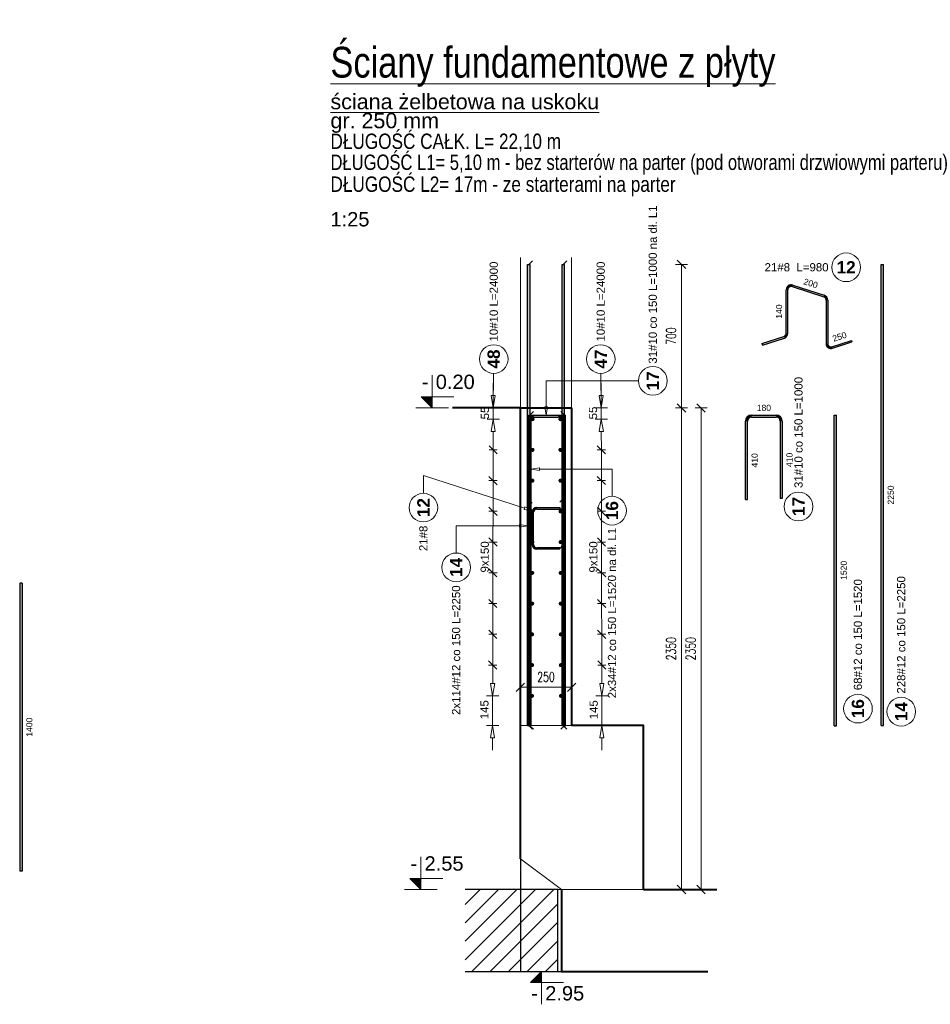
# Model space of a CAD drawing. Extents: x -257438 to 242612, y -74624 to 75879.
# Tile 14 of 21: x 100519 to 104961, y -1795 to 3009. Entities that reach past the tile are written whole.
import ezdxf
from ezdxf.enums import TextEntityAlignment as Align

# ---------------------------------------------------------------- set-up
doc = ezdxf.new("R2010")
doc.units = 0
doc.header["$LTSCALE"] = 10
doc.header["$MEASUREMENT"] = 0
doc.linetypes.add('DASHED', pattern=[0.75, 0.5, -0.25])
doc.linetypes.add('HIDDEN', pattern=[0.375, 0.25, -0.125])
for name, color, linetype, lineweight in [('P-Linia1', 3, 'Continuous', 40), ('P-Opis', 1, 'Continuous', 18), ('P-Przerywana', 13, 'HIDDEN', 9), ('P-Wymiar', 254, 'Continuous', 9)]:
    doc.layers.add(name, color=color, linetype=linetype, lineweight=lineweight)
for name, color, linetype in [('RCAD_kształt pręta', 7, 'Continuous'), ('RCAD_opis kształtu pręta', 7, 'Continuous'), ('RCAD_opis rozkładu', 7, 'Continuous'), ('RCAD_pręt wyrzucony', 130, 'Continuous'), ('RCAD_pręty punktowe', 7, 'Continuous'), ('RCAD_symbole graficzne', 7, 'Continuous')]:
    doc.layers.add(name, color=color, linetype=linetype)
doc.styles.add('_Fd Opis', font='arial.ttf')
doc.styles.add('ROMANS', font='romans.shx', dxfattribs={"width": 0.7})
doc.styles.add('style1', font='arial.ttf')
doc.styles.add('style3', font='arialbd.ttf')
doc.dimstyles.new('A25', dxfattribs={"dimscale": 27, "dimtxt": 1.75, "dimasz": 0.06, "dimexe": 0, "dimexo": 0, "dimgap": 1, "dimtad": 1, "dimdec": 4, "dimrnd": 0.1, "dimdsep": 46, "dimtxsty": 'ROMANS', "dimblk": '[[[[[[[[', "dimcen": 2, "dimdle": 2, "dimse1": 1, "dimse2": 1, "dimclrd": 256, "dimclrt": 1, "dimadec": 0, "dimazin": 0, "dimtfac": 1, "dimtdec": 4, "dimtix": 1, "dimtmove": 2, "dimatfit": 3, "dimldrblk": '[[[[[[[[', "dimfxl": 0, "dimtvp": 0.6, "dimtolj": 1, "dimlwd": -1, "dimarcsym": 0})

# ---------------------------------------------------------------- blocks, each defined once
blk = doc.blocks.new('[[[[[[[[')
at = {"layer": 'P-Wymiar'}
for p, q in [((-12.7, -12.7), (12.7, 12.7)), ((0, 0), (-4.6, 0)), ((0, 18), (0, -18))]:
    blk.add_line(p, q, dxfattribs=at)
blk = doc.blocks.new('*D323')
at = {"layer": 'Defpoints', "color": 0, "transparency": 16777216}
for p in [(103085.3, 1114.7), (103842.9, 1114.7), (103083.5, -1235.3)]:
    blk.add_point(p, dxfattribs=at)
at = {"layer": 'P-Wymiar', "transparency": 16777216}
blk.add_line((103842.9, -1233.7), (103842.9, 1113.1), dxfattribs=at)
at = {"layer": 'P-Wymiar', "transparency": 16777216, "xscale": 1.62, "yscale": 1.62, "zscale": 1.62}
for p, rotation in [((103842.9, 1114.7), 90), ((103842.9, -1235.3), 270)]:
    blk.add_blockref('[[[[[[[[', p, dxfattribs=dict(at, rotation=rotation))
at = {"layer": 'P-Wymiar', "color": 1, "transparency": 16777216, "insert": (103792.3, -60.3), "char_height": 47.25, "attachment_point": 5, "rotation": 90, "style": 'ROMANS'}
blk.add_mtext('\\A1;2350', dxfattribs=at)
blk = doc.blocks.new('*D324')
at = {"layer": 'Defpoints', "color": 0, "transparency": 16777216}
for p in [(103551.4, 1114.7), (102975.2, -1235.3), (103747.4, -1235.3)]:
    blk.add_point(p, dxfattribs=at)
at = {"layer": 'P-Wymiar', "transparency": 16777216}
blk.add_line((103747.4, 1113.1), (103747.4, -1233.7), dxfattribs=at)
at = {"layer": 'P-Wymiar', "transparency": 16777216, "xscale": 1.62, "yscale": 1.62, "zscale": 1.62}
for p, rotation in [((103747.4, 1114.7), 90), ((103747.4, -1235.3), 270)]:
    blk.add_blockref('[[[[[[[[', p, dxfattribs=dict(at, rotation=rotation))
at = {"layer": 'P-Wymiar', "color": 1, "transparency": 16777216, "insert": (103696.8, -60.3), "char_height": 47.25, "attachment_point": 5, "rotation": 90, "style": 'ROMANS'}
blk.add_mtext('\\A1;2350', dxfattribs=at)
blk = doc.blocks.new('*D325')
at = {"layer": 'Defpoints', "color": 0, "transparency": 16777216}
for p in [(103128.8, 1814.7), (103128.8, 1114.7), (103747.4, 1114.7)]:
    blk.add_point(p, dxfattribs=at)
at = {"layer": 'P-Wymiar', "transparency": 16777216}
blk.add_line((103747.4, 1813.1), (103747.4, 1116.3), dxfattribs=at)
at = {"layer": 'P-Wymiar', "transparency": 16777216, "xscale": 1.62, "yscale": 1.62, "zscale": 1.62}
for p, rotation in [((103747.4, 1814.7), 90), ((103747.4, 1114.7), 270)]:
    blk.add_blockref('[[[[[[[[', p, dxfattribs=dict(at, rotation=rotation))
at = {"layer": 'P-Wymiar', "color": 1, "transparency": 16777216, "insert": (103696.8, 1464.7), "char_height": 47.25, "attachment_point": 5, "rotation": 90, "style": 'ROMANS'}
blk.add_mtext('\\A1;700', dxfattribs=at)
blk = doc.blocks.new('*D372')
at = {"layer": 'Defpoints', "color": 0, "transparency": 16777216}
for p in [(102961.6, -288.1), (103211.6, -248.3), (103211.6, -258.3)]:
    blk.add_point(p, dxfattribs=at)
at = {"layer": 'P-Wymiar', "transparency": 16777216}
blk.add_line((102963.3, -248.3), (103210, -248.3), dxfattribs=at)
at = {"layer": 'P-Wymiar', "transparency": 16777216, "xscale": 1.62, "yscale": 1.62, "zscale": 1.62, "rotation": 180}
blk.add_blockref('[[[[[[[[', (102961.6, -248.3), dxfattribs=at)
at = {"layer": 'P-Wymiar', "transparency": 16777216, "xscale": 1.62, "yscale": 1.62, "zscale": 1.62}
blk.add_blockref('[[[[[[[[', (103211.6, -248.3), dxfattribs=at)
at = {"layer": 'P-Wymiar', "color": 1, "transparency": 16777216, "insert": (103086.6, -197.7), "char_height": 47.25, "attachment_point": 5, "style": 'ROMANS'}
blk.add_mtext('\\A1;250', dxfattribs=at)

msp = doc.modelspace()

# ---------------------------------------------------------------- hatches: boundary and pattern name
at = {"true_color": 0x179626, "transparency": 33554585}
h = msp.add_hatch(dxfattribs=at)
h.set_pattern_fill('ANSI31', color=104, scale=20)
h.set_pattern_definition([(45, (0, 350), (-44.90128, 44.90128), [])])
edge = h.paths.add_edge_path()
edge.add_line((102692.24341, -1635.30805), (103144.19162, -1635.30805))
edge.add_line((103144.19162, -1635.30805), (103144.19162, -1235.30805))
edge.add_line((103144.19162, -1235.30805), (102692.24341, -1235.30805))
at = {"layer": 'RCAD_kształt pręta', "true_color": 0x919191, "transparency": 33554559}
for points in [[(103008.63471, -435.30805), (102996.63471, -435.30805), (102996.63471, 1814.69195), (103008.63471, 1814.69195)], [(103176.63471, -435.30805), (103164.63471, -435.30805), (103164.63471, 1814.69195), (103176.63471, 1814.69195)], [(103014.40687, -435.91332), (103002.40687, -435.91332), (103002.40687, 1079.69195), (103014.40687, 1079.69195)], [(103026.63471, 1069.69195), (103026.63471, 1079.69195), (103146.63471, 1079.69195), (103146.63471, 1069.69195)], [(103182.40687, -435.91332), (103170.40687, -435.91332), (103170.40687, 1079.69195), (103182.40687, 1079.69195)], [(103006.63471, 667.73531), (102996.63471, 667.73531), (102996.63471, 1049.69195), (103006.63471, 1049.69195)], [(103166.63471, 1049.69195), (103176.63471, 1049.69195), (103176.63471, 672.0081), (103166.63471, 672.0081)], [(103042.21865, 621.12137), (103042.21865, 629.12137), (103153.21865, 629.12137), (103153.21865, 621.12137)], [(103026.21865, 448.64439), (103018.21865, 448.64439), (103018.21865, 605.12137), (103026.21865, 605.12137)], [(103153.21865, 432.64439), (103153.21865, 424.64439), (103042.21865, 424.64439), (103042.21865, 432.64439)]]:
    msp.add_hatch(color=252, dxfattribs=at).paths.add_polyline_path(points, flags=0)
h = msp.add_hatch(color=252, dxfattribs=at)
edge = h.paths.add_edge_path(flags=0)
edge.add_line((103026.63471, 1079.69195), (103026.63471, 1069.69195))
edge.add_arc((103026.63471, 1049.69195), 20, 90, 180)
edge.add_line((103006.63471, 1049.69195), (102996.63471, 1049.69195))
edge.add_arc((103026.63471, 1049.69195), 30, 450, 540, ccw=False)
h = msp.add_hatch(color=252, dxfattribs=at)
edge = h.paths.add_edge_path(flags=0)
edge.add_line((103176.63471, 1049.69195), (103166.63471, 1049.69195))
edge.add_arc((103146.63471, 1049.69195), 20, 0, 90)
edge.add_line((103146.63471, 1069.69195), (103146.63471, 1079.69195))
edge.add_arc((103146.63471, 1049.69195), 30, 360, 450, ccw=False)
h = msp.add_hatch(color=252, dxfattribs=at)
edge = h.paths.add_edge_path(flags=0)
edge.add_line((103042.21865, 629.12137), (103042.21865, 621.12137))
edge.add_arc((103042.21865, 605.12137), 16, 90, 180)
edge.add_line((103026.21865, 605.12137), (103018.21865, 605.12137))
edge.add_arc((103042.21865, 605.12137), 24, 450, 540, ccw=False)
h = msp.add_hatch(color=252, dxfattribs=at)
edge = h.paths.add_edge_path(flags=0)
edge.add_line((103018.21865, 448.64439), (103026.21865, 448.64439))
edge.add_arc((103042.21865, 448.64439), 16, -180, -90)
edge.add_line((103042.21865, 432.64439), (103042.21865, 424.64439))
edge.add_arc((103042.21865, 448.64439), 24, 180, 270, ccw=False)
at = {"layer": 'RCAD_pręt wyrzucony'}
for points in [[(104733.54065, -435.30805), (104721.54065, -435.30805), (104721.54065, 1814.69195), (104733.54065, 1814.69195)], [(104266.51084, 1478.19049), (104258.51084, 1478.19049), (104258.51084, 1691.132), (104266.51084, 1691.132)], [(104287.45511, 1706.3489), (104289.92725, 1713.95735), (104443.94278, 1663.91467), (104441.47064, 1656.30622)], [(104452.52637, 1641.08932), (104460.52637, 1641.08932), (104460.52637, 1428.14781), (104452.52637, 1428.14781)], [(104142.4872, 1420.45574), (104140.01506, 1428.06419), (104247.45511, 1462.97358), (104249.92725, 1455.36513)], [(104483.94278, 1405.32245), (104481.47064, 1412.9309), (104576.55001, 1443.82406), (104579.02214, 1436.21561)], [(104089.28305, 1069.69195), (104089.28305, 1079.69195), (104209.28305, 1079.69195), (104209.28305, 1069.69195)], [(104504.16774, -435.91332), (104492.16774, -435.91332), (104492.16774, 1079.69195), (104504.16774, 1079.69195)], [(104069.28305, 667.73531), (104059.28305, 667.73531), (104059.28305, 1049.69195), (104069.28305, 1049.69195)], [(104229.28305, 1049.69195), (104239.28305, 1049.69195), (104239.28305, 672.0081), (104229.28305, 672.0081)], [(100519.20323, 258.73055), (100531.20323, 258.73055), (100531.20323, -1145.10478), (100519.20323, -1145.10478)]]:
    msp.add_hatch(color=4, dxfattribs=at).paths.add_polyline_path(points, flags=0)
h = msp.add_hatch(color=4, dxfattribs=at)
edge = h.paths.add_edge_path(flags=0)
edge.add_line((104289.92725, 1713.95735), (104287.45511, 1706.3489))
edge.add_arc((104282.51084, 1691.132), 16, 72, 180)
edge.add_line((104266.51084, 1691.132), (104258.51084, 1691.132))
edge.add_arc((104282.51084, 1691.132), 24, 432, 540, ccw=False)
h = msp.add_hatch(color=4, dxfattribs=at)
edge = h.paths.add_edge_path(flags=0)
edge.add_line((104460.52637, 1641.08932), (104452.52637, 1641.08932))
edge.add_arc((104436.52637, 1641.08932), 16, 0, 72)
edge.add_line((104441.47064, 1656.30622), (104443.94278, 1663.91467))
edge.add_arc((104436.52637, 1641.08932), 24, 360, 432, ccw=False)
h = msp.add_hatch(color=4, dxfattribs=at)
edge = h.paths.add_edge_path(flags=0)
edge.add_line((104249.92725, 1455.36513), (104247.45511, 1462.97358))
edge.add_arc((104242.51084, 1478.19049), 16, -72, 0)
edge.add_line((104258.51084, 1478.19049), (104266.51084, 1478.19049))
edge.add_arc((104242.51084, 1478.19049), 24, 288, 360, ccw=False)
h = msp.add_hatch(color=4, dxfattribs=at)
edge = h.paths.add_edge_path(flags=0)
edge.add_line((104452.52637, 1428.14781), (104460.52637, 1428.14781))
edge.add_arc((104476.52637, 1428.14781), 16, -180, -72)
edge.add_line((104481.47064, 1412.9309), (104483.94278, 1405.32245))
edge.add_arc((104476.52637, 1428.14781), 24, 180, 288, ccw=False)
h = msp.add_hatch(color=4, dxfattribs=at)
edge = h.paths.add_edge_path(flags=0)
edge.add_line((104089.28305, 1079.69195), (104089.28305, 1069.69195))
edge.add_arc((104089.28305, 1049.69195), 20, 90, 180)
edge.add_line((104069.28305, 1049.69195), (104059.28305, 1049.69195))
edge.add_arc((104089.28305, 1049.69195), 30, 450, 540, ccw=False)
h = msp.add_hatch(color=4, dxfattribs=at)
edge = h.paths.add_edge_path(flags=0)
edge.add_line((104239.28305, 1049.69195), (104229.28305, 1049.69195))
edge.add_arc((104209.28305, 1049.69195), 20, 0, 90)
edge.add_line((104209.28305, 1069.69195), (104209.28305, 1079.69195))
edge.add_arc((104209.28305, 1049.69195), 30, 360, 450, ccw=False)
at = {"layer": 'RCAD_pręty punktowe'}
h = msp.add_hatch(color=1, dxfattribs=at)
edge = h.paths.add_edge_path(flags=0)
edge.add_arc((103020.86482, 1059.67896), 10, 0, 360, ccw=False)
h = msp.add_hatch(color=1, dxfattribs=at)
edge = h.paths.add_edge_path(flags=0)
edge.add_arc((103156.64516, 1059.67896), 10, 0, 360, ccw=False)
h = msp.add_hatch(color=1, dxfattribs=at)
edge = h.paths.add_edge_path(flags=0)
edge.add_arc((103020.56487, 909.67926), 10, 0, 360, ccw=False)
h = msp.add_hatch(color=1, dxfattribs=at)
edge = h.paths.add_edge_path(flags=0)
edge.add_arc((103156.94511, 909.67926), 10, 0, 360, ccw=False)
h = msp.add_hatch(color=1, dxfattribs=at)
edge = h.paths.add_edge_path(flags=0)
edge.add_arc((103020.26491, 759.67956), 10, 0, 360, ccw=False)
h = msp.add_hatch(color=1, dxfattribs=at)
edge = h.paths.add_edge_path(flags=0)
edge.add_arc((103157.24507, 759.67956), 10, 0, 360, ccw=False)
h = msp.add_hatch(color=1, dxfattribs=at)
edge = h.paths.add_edge_path(flags=0)
edge.add_arc((103019.96496, 609.67986), 10, 0, 360, ccw=False)
h = msp.add_hatch(color=1, dxfattribs=at)
edge = h.paths.add_edge_path(flags=0)
edge.add_arc((103157.54503, 609.67986), 10, 0, 360, ccw=False)
h = msp.add_hatch(color=1, dxfattribs=at)
edge = h.paths.add_edge_path(flags=0)
edge.add_arc((103019.665, 459.68016), 10, 0, 360, ccw=False)
h = msp.add_hatch(color=1, dxfattribs=at)
edge = h.paths.add_edge_path(flags=0)
edge.add_arc((103157.84498, 459.68016), 10, 0, 360, ccw=False)
h = msp.add_hatch(color=1, dxfattribs=at)
edge = h.paths.add_edge_path(flags=0)
edge.add_arc((103019.36504, 309.68046), 10, 0, 360, ccw=False)
h = msp.add_hatch(color=1, dxfattribs=at)
edge = h.paths.add_edge_path(flags=0)
edge.add_arc((103158.14494, 309.68046), 10, 0, 360, ccw=False)
h = msp.add_hatch(color=1, dxfattribs=at)
edge = h.paths.add_edge_path(flags=0)
edge.add_arc((103019.06509, 159.68076), 10, 0, 360, ccw=False)
h = msp.add_hatch(color=1, dxfattribs=at)
edge = h.paths.add_edge_path(flags=0)
edge.add_arc((103158.44489, 159.68076), 10, 0, 360, ccw=False)
h = msp.add_hatch(color=1, dxfattribs=at)
edge = h.paths.add_edge_path(flags=0)
edge.add_arc((103018.76513, 9.68106), 10, 0, 360, ccw=False)
h = msp.add_hatch(color=1, dxfattribs=at)
edge = h.paths.add_edge_path(flags=0)
edge.add_arc((103158.74485, 9.68106), 10, 0, 360, ccw=False)
h = msp.add_hatch(color=1, dxfattribs=at)
edge = h.paths.add_edge_path(flags=0)
edge.add_arc((103018.46518, -140.31864), 10, 0, 360, ccw=False)
h = msp.add_hatch(color=1, dxfattribs=at)
edge = h.paths.add_edge_path(flags=0)
edge.add_arc((103159.04481, -140.31864), 10, 0, 360, ccw=False)
h = msp.add_hatch(color=1, dxfattribs=at)
edge = h.paths.add_edge_path(flags=0)
edge.add_arc((103018.16522, -290.31834), 10, 0, 360, ccw=False)
h = msp.add_hatch(color=1, dxfattribs=at)
edge = h.paths.add_edge_path(flags=0)
edge.add_arc((103159.34476, -290.31834), 10, 0, 360, ccw=False)
at = {"layer": 'RCAD_symbole graficzne'}
for points in [[(102477.44796, 1168.02528), (102530.78129, 1114.69195), (102530.78129, 1168.02528)], [(102422.9521, -1181.97472), (102476.28543, -1235.30805), (102476.28543, -1181.97472)], [(103011.5529, -1688.64139), (103064.88623, -1635.30805), (103064.88623, -1688.64139)]]:
    msp.add_hatch(color=1, dxfattribs=at).paths.add_polyline_path(points, flags=0)

# ---------------------------------------------------------------- linework, layer by layer
at = {"color": 1, "lineweight": 40, "true_color": 0xff0f0f}
for points in [[(103561.63471, -1235.30805), (103561.63471, -435.30805), (103211.63471, -435.30805)], [(103161.63471, -1235.30805), (103161.63471, -1635.30805)], [(103561.63471, -1235.30805), (103919.96458, -1235.30805)], [(103161.63471, -1635.30805), (103876.15591, -1635.30805)]]:
    msp.add_lwpolyline(points, dxfattribs=at)
at = {"color": 1, "linetype": 'DASHED', "ltscale": 0.5, "true_color": 0xff0f0f}
msp.add_lwpolyline([(102961.63471, -1085.30805), (102961.63471, -1635.30805), (103161.63471, -1635.30805)], dxfattribs=at)
at = {"color": 104, "true_color": 0x179626}
msp.add_lwpolyline([(102692.24341, -1635.30805), (103144.19162, -1635.30805), (103144.19162, -1235.30805), (102692.24341, -1235.30805)], dxfattribs=at)
at = {"layer": 'P-Linia1'}
for p, q in [((102961.63471, 1114.69195), (102630.35663, 1114.69195)), ((102961.63471, -1085.30805), (102961.63471, 1114.69195)), ((103211.63471, 1114.69195), (103211.63471, -435.30805)), ((102961.63471, -1085.30805), (102961.63471, -75.1659)), ((103211.63471, -75.1659), (103211.63471, -435.30805))]:
    msp.add_line(p, q, dxfattribs=at)
msp.add_lwpolyline([(102961.63471, 1114.69195), (103211.63471, 1114.69195)], dxfattribs=at)
at = {"layer": 'P-Linia1', "linetype": 'HIDDEN', "lineweight": 13}
for points in [[(103211.63471, -435.30805), (102961.63471, -435.30805)], [(103561.63471, -1235.30805), (103161.63471, -1235.30805)]]:
    msp.add_lwpolyline(points, dxfattribs=at)
at = {"layer": 'P-Opis', "color": 6}
msp.add_lwpolyline([(102961.63471, -1085.30805), (102961.63471, -1235.30805), (103161.63471, -1235.30805), (102961.63471, -1085.30805)], dxfattribs=at)
at = {"layer": 'P-Przerywana'}
msp.add_line((102961.63471, 1114.69195), (102630.35663, 1114.69195), dxfattribs=at)
for points in [[(102961.63471, 1114.69195), (102961.63471, 1849.69195)], [(103211.63471, 1114.69195), (103211.63471, 1849.69195)]]:
    msp.add_lwpolyline(points, dxfattribs=at)
at = {"layer": 'RCAD_kształt pręta', "color": 2, "lineweight": 5}
for p, q in [((103002.63471, 1814.69195), (103020.13471, 1832.19195)), ((103170.63471, 1814.69195), (103188.13471, 1832.19195)), ((103008.40687, 1079.69195), (103025.90687, 1097.19195)), ((103176.40687, 1079.69195), (103158.90687, 1097.19195)), ((103001.63471, 667.73531), (103019.13471, 650.23531)), ((103153.21865, 625.12137), (103170.71865, 607.62137)), ((103171.63471, 672.0081), (103154.13471, 654.5081)), ((103153.21865, 428.64439), (103170.71865, 446.14439)), ((103002.63471, -435.30805), (103020.13471, -452.80805)), ((103008.40687, -435.91332), (103025.90687, -453.41332)), ((103176.40687, -435.91332), (103158.90687, -453.41332)), ((103170.63471, -435.30805), (103188.13471, -452.80805))]:
    msp.add_line(p, q, dxfattribs=at)
at = {"layer": 'RCAD_kształt pręta', "color": 4}
for p, q in [((102996.63471, -435.30805), (102996.63471, 1814.69195)), ((102996.63471, 1814.69195), (103008.63471, 1814.69195)), ((103008.63471, -435.30805), (103008.63471, 1814.69195)), ((103164.63471, -435.30805), (103164.63471, 1814.69195)), ((103164.63471, 1814.69195), (103176.63471, 1814.69195)), ((103176.63471, -435.30805), (103176.63471, 1814.69195)), ((103002.40687, -435.91332), (103002.40687, 1079.69195)), ((103002.40687, 1079.69195), (103014.40687, 1079.69195)), ((103014.40687, -435.91332), (103014.40687, 1079.69195)), ((103026.63471, 1079.69195), (103146.63471, 1079.69195)), ((103026.63471, 1069.69195), (103146.63471, 1069.69195)), ((103170.40687, -435.91332), (103170.40687, 1079.69195)), ((103170.40687, 1079.69195), (103182.40687, 1079.69195)), ((103182.40687, -435.91332), (103182.40687, 1079.69195)), ((102996.63471, 667.73531), (102996.63471, 1049.69195)), ((103006.63471, 667.73531), (103006.63471, 1049.69195)), ((103166.63471, 1049.69195), (103166.63471, 672.0081)), ((103176.63471, 1049.69195), (103176.63471, 672.0081)), ((102996.63471, 667.73531), (103006.63471, 667.73531)), ((103042.21865, 629.12137), (103153.21865, 629.12137)), ((103153.21865, 629.12137), (103153.21865, 621.12137)), ((103176.63471, 672.0081), (103166.63471, 672.0081)), ((103018.21865, 448.64439), (103018.21865, 605.12137)), ((103026.21865, 448.64439), (103026.21865, 605.12137)), ((103042.21865, 621.12137), (103153.21865, 621.12137)), ((103153.21865, 432.64439), (103042.21865, 432.64439)), ((103153.21865, 424.64439), (103153.21865, 432.64439)), ((103153.21865, 424.64439), (103042.21865, 424.64439)), ((102996.63471, -435.30805), (103008.63471, -435.30805)), ((103002.40687, -435.91332), (103014.40687, -435.91332)), ((103164.63471, -435.30805), (103176.63471, -435.30805)), ((103170.40687, -435.91332), (103182.40687, -435.91332))]:
    msp.add_line(p, q, dxfattribs=at)
for centre, radius, start, end in [((103026.63471, 1049.69195), 30, 90, 180), ((103026.63471, 1049.69195), 20, 90, 180), ((103146.63471, 1049.69195), 30, 0, 90), ((103146.63471, 1049.69195), 20, 0, 90), ((103042.21865, 605.12137), 24, 90, 180), ((103042.21865, 605.12137), 16, 90, 180), ((103042.21865, 448.64439), 24, 180, 270), ((103042.21865, 448.64439), 16, 180, 270)]:
    msp.add_arc(centre, radius, start, end, dxfattribs=at)
at = {"layer": 'RCAD_opis kształtu pręta', "color": 8, "lineweight": 0}
for p, q in [((103087.39062, 1246.73132), (103087.39062, 1119.69195)), ((103087.39062, 1246.73132), (103537.48614, 1246.73132)), ((103087.39062, 1079.69195), (103080.72395, 1119.69195)), ((103094.05729, 1119.69195), (103080.72395, 1119.69195)), ((103094.05729, 1119.69195), (103087.39062, 1079.69195)), ((103014.40687, 815.32404), (103054.40687, 821.99071)), ((103054.40687, 808.65738), (103054.40687, 821.99071)), ((102488.46098, 785.44334), (102981.36381, 624.93774)), ((102488.46098, 785.44334), (102488.46098, 698.20531)), ((103054.40687, 808.65738), (103014.40687, 815.32404)), ((103260.37321, 815.32404), (103054.40687, 815.32404)), ((103260.37321, 815.32404), (103408.63909, 815.32404)), ((103408.63909, 815.32404), (103408.63909, 683.25202)), ((102983.42801, 631.27679), (102979.2996, 618.59869)), ((102983.42801, 631.27679), (103019.39808, 612.55251)), ((103019.39808, 612.55251), (102979.2996, 618.59869)), ((102875.50899, 538.66533), (102648.1907, 538.66533)), ((102648.1907, 538.66533), (102648.1907, 406.59331)), ((102875.50899, 538.66533), (102956.63471, 538.66533)), ((102956.63471, 545.332), (102996.63471, 538.66533)), ((102956.63471, 545.332), (102956.63471, 531.99866)), ((102996.63471, 538.66533), (102956.63471, 531.99866))]:
    msp.add_line(p, q, dxfattribs=at)
for centre in [(103607.48614, 1246.73132), (102488.46098, 628.20531), (103408.63909, 613.25202), (102648.1907, 336.59331)]:
    msp.add_circle(centre, 70, dxfattribs=at)
at = {"layer": 'RCAD_opis rozkładu', "color": 8, "lineweight": 0}
for p, q in [((102830.91353, 1282.92298), (102829.09298, 1115.06566)), ((103354.29236, 1282.92298), (103356.11289, 1115.08105)), ((102829.33295, 1235.06542), (102829.21296, 1175.06554)), ((103355.87293, 1235.08081), (103355.99291, 1175.08093)), ((102829.09298, 1115.06566), (102819.21298, 1175.08553)), ((102839.21294, 1175.04554), (102819.21298, 1175.08553)), ((102839.21294, 1175.04554), (102829.09298, 1115.06566)), ((103365.99289, 1175.10092), (103345.99293, 1175.06093)), ((103356.11289, 1115.08105), (103345.99293, 1175.06093)), ((103365.99289, 1175.10092), (103356.11289, 1115.08105)), ((102859.09292, 1115.00566), (102799.09304, 1115.12565)), ((102828.98299, 1060.06267), (102829.09298, 1115.06566)), ((103326.11295, 1115.02106), (103386.11283, 1115.14104)), ((103356.22288, 1060.07806), (103356.11289, 1115.08105)), ((102798.98305, 1060.12266), (102858.98293, 1060.00268)), ((102818.86303, 1000.08278), (102828.98299, 1060.06267)), ((102828.98299, 1060.06267), (102838.86299, 1000.04279)), ((103386.22282, 1060.13805), (103326.22294, 1060.01807)), ((103346.34289, 1000.05818), (103356.22288, 1060.07806)), ((103356.22288, 1060.07806), (103366.34285, 1000.09818)), ((102818.86303, 1000.08278), (102838.86299, 1000.04279)), ((102828.68304, 910.06297), (102828.86301, 1000.06279)), ((103346.34289, 1000.05818), (103366.34285, 1000.09818)), ((103356.52284, 910.07836), (103356.34287, 1000.07818)), ((102848.643, 890.02301), (102808.72307, 930.10292)), ((103376.56279, 890.11839), (103336.48289, 930.03832)), ((102808.68308, 910.10296), (102848.683, 910.02297)), ((102828.38308, 760.06327), (102828.68304, 910.06297)), ((103376.5228, 910.11835), (103336.52288, 910.03836)), ((103356.8228, 760.07866), (103356.52284, 910.07836)), ((102848.34305, 740.02331), (102808.42312, 780.10322)), ((103376.86275, 740.11869), (103336.78284, 780.03862)), ((102808.38312, 760.10326), (102848.38304, 760.02327)), ((102828.08313, 610.06357), (102828.38308, 760.06327)), ((103376.82276, 760.11865), (103336.82284, 760.03866)), ((103357.12275, 610.07896), (103356.8228, 760.07866)), ((102848.0431, 590.02361), (102808.12316, 630.10352)), ((103377.16271, 590.11899), (103337.0828, 630.03892)), ((102808.08317, 610.10356), (102848.08309, 610.02357)), ((102827.78317, 460.06387), (102828.08313, 610.06357)), ((103377.12271, 610.11895), (103337.12279, 610.03896)), ((103357.42271, 460.07926), (103357.12275, 610.07896)), ((102807.78321, 460.10386), (102847.78313, 460.02387)), ((102847.74314, 440.02391), (102807.82321, 480.10382)), ((102827.6332, 385.06402), (102827.78317, 460.06387)), ((103377.46266, 440.11929), (103337.38276, 480.03922)), ((103377.42267, 460.11925), (103337.42275, 460.03926)), ((103357.57269, 385.07941), (103357.42271, 460.07926)), ((102827.6332, 385.06402), (102827.48322, 310.06417)), ((103357.57269, 385.07941), (103357.72267, 310.07956)), ((102807.48326, 310.10416), (102847.48318, 310.02417)), ((102807.52325, 330.10412), (102847.44319, 290.02421)), ((102827.48322, 310.06417), (102827.18327, 160.06447)), ((103337.68271, 330.03952), (103377.76262, 290.11959)), ((103377.72263, 310.11955), (103337.72271, 310.03956)), ((103357.72267, 310.07956), (103358.02262, 160.07986)), ((102807.18331, 160.10446), (102847.18323, 160.02447)), ((102807.2233, 180.10442), (102847.14323, 140.02451)), ((102827.18327, 160.06447), (102826.88331, 10.06477)), ((103337.98267, 180.03982), (103378.06258, 140.11989)), ((103378.02258, 160.11985), (103338.02266, 160.03986)), ((103358.02262, 160.07986), (103358.32258, 10.08016)), ((102806.88335, 10.10476), (102846.88327, 10.02477)), ((102806.92334, 30.10472), (102846.84328, -9.97519)), ((102826.88331, 10.06477), (102826.58336, -139.93493)), ((103338.28263, 30.04012), (103378.36253, -9.87981)), ((103378.32254, 10.12015), (103338.32262, 10.04016)), ((103358.32258, 10.08016), (103358.62254, -139.91954)), ((102806.5834, -139.89494), (102846.58332, -139.97493)), ((102806.62339, -119.89498), (102846.54332, -159.97489)), ((102826.58336, -139.93493), (102826.40338, -229.93475)), ((103338.58258, -119.95958), (103378.66249, -159.87951)), ((103378.6225, -139.87955), (103338.62258, -139.95954)), ((103358.62254, -139.91954), (103358.80251, -229.91936)), ((102826.2834, -289.93463), (102816.4034, -229.91476)), ((102836.40336, -229.95475), (102816.4034, -229.91476)), ((102836.40336, -229.95475), (102826.2834, -289.93463)), ((103368.80249, -229.89937), (103348.80253, -229.93936)), ((103358.92249, -289.91924), (103348.80253, -229.93936)), ((103368.80249, -229.89937), (103358.92249, -289.91924)), ((102796.28346, -289.87464), (102856.28334, -289.99463)), ((102826.2834, -289.93463), (102825.99344, -434.93434)), ((103388.92243, -289.85925), (103328.92255, -289.97923)), ((103358.92249, -289.91924), (103359.21245, -434.91895)), ((102855.99338, -434.99434), (102795.9935, -434.87435)), ((102815.87348, -494.91423), (102825.99344, -434.93434)), ((102825.99344, -434.93434), (102835.87344, -494.95422)), ((103329.21251, -434.97894), (103389.21239, -434.85896)), ((103349.33245, -494.93883), (103359.21245, -434.91895)), ((103359.21245, -434.91895), (103369.33241, -494.89884)), ((102815.87348, -494.91423), (102835.87344, -494.95422)), ((102825.75348, -554.9341), (102825.87346, -494.93422)), ((103349.33245, -494.93883), (103369.33241, -494.89884)), ((103359.45242, -554.91871), (103359.33243, -494.91883))]:
    msp.add_line(p, q, dxfattribs=at)
for centre in [(102831.67269, 1352.91886), (103353.53314, 1352.91886)]:
    msp.add_circle(centre, 70, dxfattribs=at)
at = {"layer": 'RCAD_pręt wyrzucony', "color": 4}
for p, q in [((104721.54065, -435.30805), (104721.54065, 1814.69195)), ((104721.54065, 1814.69195), (104733.54065, 1814.69195)), ((104733.54065, -435.30805), (104733.54065, 1814.69195)), ((104258.51084, 1478.19049), (104258.51084, 1691.132)), ((104266.51084, 1478.19049), (104266.51084, 1691.132)), ((104287.45511, 1706.3489), (104441.47064, 1656.30622)), ((104289.92725, 1713.95735), (104443.94278, 1663.91467)), ((104452.52637, 1641.08932), (104452.52637, 1428.14781)), ((104460.52637, 1641.08932), (104460.52637, 1428.14781)), ((104140.01506, 1428.06419), (104247.45511, 1462.97358)), ((104142.4872, 1420.45574), (104249.92725, 1455.36513)), ((104481.47064, 1412.9309), (104576.55001, 1443.82406)), ((104576.55001, 1443.82406), (104579.02214, 1436.21561)), ((104140.01506, 1428.06419), (104142.4872, 1420.45574)), ((104483.94278, 1405.32245), (104579.02214, 1436.21561)), ((104089.28305, 1079.69195), (104209.28305, 1079.69195)), ((104089.28305, 1069.69195), (104209.28305, 1069.69195)), ((104492.16774, -435.91332), (104492.16774, 1079.69195)), ((104492.16774, 1079.69195), (104504.16774, 1079.69195)), ((104504.16774, -435.91332), (104504.16774, 1079.69195)), ((104059.28305, 667.73531), (104059.28305, 1049.69195)), ((104069.28305, 667.73531), (104069.28305, 1049.69195)), ((104229.28305, 1049.69195), (104229.28305, 672.0081)), ((104239.28305, 1049.69195), (104239.28305, 672.0081)), ((104059.28305, 667.73531), (104069.28305, 667.73531)), ((104239.28305, 672.0081), (104229.28305, 672.0081)), ((100519.20323, 258.73055), (100519.20323, -1145.10478)), ((100531.20323, 258.73055), (100519.20323, 258.73055)), ((100531.20323, 258.73055), (100531.20323, -1145.10478)), ((104492.16774, -435.91332), (104504.16774, -435.91332)), ((104721.54065, -435.30805), (104733.54065, -435.30805)), ((100531.20323, -1145.10478), (100519.20323, -1145.10478))]:
    msp.add_line(p, q, dxfattribs=at)
at = {"layer": 'RCAD_pręt wyrzucony', "color": 8, "lineweight": 0}
for centre in [(104550.6532, 1800.5981), (104318.44501, 633.61066), (104608.20582, -352.74686), (104819.36169, -367.43836)]:
    msp.add_circle(centre, 70, dxfattribs=at)
at = {"layer": 'RCAD_pręt wyrzucony', "color": 4}
for centre, radius, start, end in [((104282.51084, 1691.132), 24, 72, 180), ((104282.51084, 1691.132), 16, 72, 180), ((104436.52637, 1641.08932), 16, 0, 72), ((104436.52637, 1641.08932), 24, 0, 72), ((104242.51084, 1478.19049), 16, 288, 0), ((104242.51084, 1478.19049), 24, 288, 0), ((104476.52637, 1428.14781), 24, 180, 288), ((104476.52637, 1428.14781), 16, 180, 288), ((104089.28305, 1049.69195), 30, 90, 180), ((104089.28305, 1049.69195), 20, 90, 180), ((104209.28305, 1049.69195), 30, 0, 90), ((104209.28305, 1049.69195), 20, 0, 90)]:
    msp.add_arc(centre, radius, start, end, dxfattribs=at)
at = {"layer": 'RCAD_symbole graficzne', "color": 1, "lineweight": 0}
for p, q in [((102530.78129, 1114.69195), (102530.78129, 1274.69195)), ((102637.44796, 1168.02528), (102477.44796, 1168.02528)), ((102477.44796, 1168.02528), (102530.78129, 1114.69195)), ((102610.78129, 1114.69195), (102450.78129, 1114.69195)), ((102476.28543, -1235.30805), (102476.28543, -1075.30805)), ((102582.9521, -1181.97472), (102422.9521, -1181.97472)), ((102422.9521, -1181.97472), (102476.28543, -1235.30805)), ((102556.28543, -1235.30805), (102396.28543, -1235.30805)), ((103144.88623, -1635.30805), (102984.88623, -1635.30805)), ((103011.5529, -1688.64139), (103064.88623, -1635.30805)), ((103064.88623, -1635.30805), (103064.88623, -1795.30805)), ((103171.5529, -1688.64139), (103011.5529, -1688.64139))]:
    msp.add_line(p, q, dxfattribs=at)

# ---------------------------------------------------------------- texts
at = {"layer": 'P-Opis', "attachment_point": 4, "style": '_Fd Opis'}
for s, insert, char_height, width in [('{\\W0.8;\\LŚciany fundamentowe z płyty}', (102035.0406, 2778.63802), 150, 2193.3496982), ('{\\Lściana żelbetowa na uskoku}', (102035.0406, 2608.6172), 75, 1557.1154616), ('gr. 250 mm', (102035.0406, 2505.23866), 75, 529.8601637), ('{\\W0.8;DŁUGOŚĆ CAŁK. L= 22,10 m}', (102035.0406, 2408.58026), 75, 1175.348802), ('{\\W0.8;DŁUGOŚĆ L1= 5,10 m - bez starterów na parter (pod otworami drzwiowymi parteru)}', (102035.0406, 2301.76386), 75, 3136.150006), ('{\\W0.8;DŁUGOŚĆ L2= 17m - ze starterami na parter}', (102035.0406, 2194.94746), 75, 2283.0316365)]:
    msp.add_mtext(s, dxfattribs=dict(at, insert=insert, char_height=char_height, width=width))
at = {"layer": 'P-Opis', "insert": (102035.0406, 2034.54931), "char_height": 70, "attachment_point": 4, "style": '_Fd Opis'}
msp.add_mtext('1:25', dxfattribs=at)
at = {"layer": 'RCAD_opis kształtu pręta', "color": 1, "attachment_point": 5, "rotation": 90}
for s, insert, char_height, style in [('31#10 co 150 L=1000 na dł. L1', (103607.48614, 1716.4994), 40, 'style1'), ('17', (103607.48614, 1246.73132), 60, 'style3'), ('12', (102488.46098, 628.20531), 60, 'style3'), ('16', (103408.63909, 613.25202), 60, 'style3'), ('21#8  ', (102488.46098, 478.09617), 40, 'style1'), ('2x34#12 co 150 L=1520 na dł. L1', (103408.63909, 113.62037), 40, 'style1'), ('14', (102648.1907, 336.59331), 60, 'style3'), ('2x114#12 co 150 L=2250', (102648.1907, -67.4176), 40, 'style1')]:
    msp.add_mtext(s, dxfattribs=dict(at, insert=insert, char_height=char_height, style=style))
at = {"layer": 'RCAD_opis rozkładu', "color": 2, "char_height": 40, "style": 'style1'}
for s, insert, attachment_point, rotation in [('10#10 L=24000', (102831.67269, 1633.54642), 5, 90), ('10#10 L=24000', (103353.53314, 1633.54642), 5, 90), ('55', (102809.04865, 1058.80462), 7, 89.88542568), ('55', (103336.29373, 1058.7403), 7, 90.11457507), ('9x150', (102807.90892, 311.47439), 7, 89.88542568), ('9x150', (103338.14288, 311.41148), 7, 90.11457507), ('145', (102806.47648, -404.85092), 7, 89.88542568), ('145', (103339.57533, -404.91382), 7, 90.11457507)]:
    msp.add_mtext(s, dxfattribs=dict(at, insert=insert, attachment_point=attachment_point, rotation=rotation))
at = {"layer": 'RCAD_opis rozkładu', "color": 1, "char_height": 60, "attachment_point": 5, "rotation": 90, "style": 'style3'}
for s, insert in [('48', (102831.67269, 1352.91886)), ('47', (103353.53314, 1352.91886))]:
    msp.add_mtext(s, dxfattribs=dict(at, insert=insert))
at = {"layer": 'RCAD_pręt wyrzucony', "color": 2, "insert": (104308.87967, 1800.5981), "char_height": 40, "attachment_point": 5, "style": 'style1'}
msp.add_mtext('21#8  L=980', dxfattribs=at)
at = {"layer": 'RCAD_pręt wyrzucony', "color": 1, "attachment_point": 5}
for s, insert, char_height, style in [('12', (104550.6532, 1800.5981), 60, 'style3'), ('180', (104149.28305, 1114.69195), 30, 'style1')]:
    msp.add_mtext(s, dxfattribs=dict(at, insert=insert, char_height=char_height, style=style))
for s, insert, char_height, rotation, style in [('200', (104377.75061, 1722.22299), 30, 342, 'style1'), ('140', (104223.51084, 1584.66124), 30, 90, 'style1'), ('250', (104518.19473, 1461.66446), 30, 18, 'style1'), ('410', (104104.28305, 858.71363), 30, 90, 'style1'), ('410', (104274.28305, 860.85002), 30, 90, 'style1'), ('2250', (104768.54065, 689.69195), 30, 89.99999999, 'style1'), ('17', (104318.44501, 633.61066), 60, 90, 'style3'), ('1520', (104539.16774, 321.88931), 30, 90, 'style1'), ('16', (104608.20582, -352.74686), 60, 90, 'style3'), ('14', (104819.36169, -367.43836), 60, 90, 'style3'), ('1400', (100566.20323, -443.18711), 30, 90, 'style1')]:
    msp.add_mtext(s, dxfattribs=dict(at, insert=insert, char_height=char_height, rotation=rotation, style=style))
at = {"layer": 'RCAD_pręt wyrzucony', "color": 2, "char_height": 40, "rotation": 90, "style": 'style1'}
for s, insert, attachment_point in [('31#10 co 150 L=1000', (104318.44501, 723.61066), 4), ('68#12 co 150 L=1520', (104608.20582, -262.74686), 4), ('228#12 co 150 L=2250', (104819.36169, 7.06369), 5)]:
    msp.add_mtext(s, dxfattribs=dict(at, insert=insert, attachment_point=attachment_point))
at = {"layer": 'RCAD_symbole graficzne', "color": 2, "style": 'style1'}
for s, p in [('0.20 ', (102548.55907, 1185.80306)), ('2.55 ', (102494.06321, -1164.19694))]:
    msp.add_text(s, height=70, dxfattribs=at).set_placement(p, align=Align.BOTTOM_LEFT)
for p in [(102513.00352, 1185.80306), (102458.50765, -1164.19694)]:
    msp.add_text('-', height=70, dxfattribs=at).set_placement(p, align=Align.BOTTOM_RIGHT)
msp.add_text('2.95 ', height=70, dxfattribs=at).set_placement((103082.66401, -1706.41916), align=Align.TOP_LEFT)
msp.add_text('-', height=70, dxfattribs=at).set_placement((103047.10846, -1706.41916), align=Align.TOP_RIGHT)

# ---------------------------------------------------------------- dimensions: what is measured, and where the dimension line sits
at = {"layer": 'P-Wymiar'}
for base, p1, p2, picture, middle in [((103747.38456, 1114.69195), (103128.7933, 1814.69195), (103128.7933, 1114.69195), '*D325', (103696.75956, 1464.69195)), ((103747.38456, -1235.30805), (103551.4117, 1114.69195), (102975.18734, -1235.30805), '*D324', (103696.75956, -60.30805)), ((103842.92475, 1114.69195), (103083.52904, -1235.30805), (103085.34811, 1114.69195), '*D323', (103792.29975, -60.30805))]:
    dim = msp.add_linear_dim(base=base, p1=p1, p2=p2, angle=90, dimstyle='A25', dxfattribs=at)
    dim.commit()
    dim.dimension.update_dxf_attribs({"geometry": picture, "text_midpoint": middle})
dim = msp.add_linear_dim(base=(103211.63471, -248.3054), p1=(102961.63471, -288.14049), p2=(103211.63471, -258.27606), dimstyle='A25', dxfattribs=at)
dim.commit()
dim.dimension.update_dxf_attribs({"geometry": '*D372', "text_midpoint": (103086.63471, -197.6804)})

doc.saveas('drawing.dxf')
